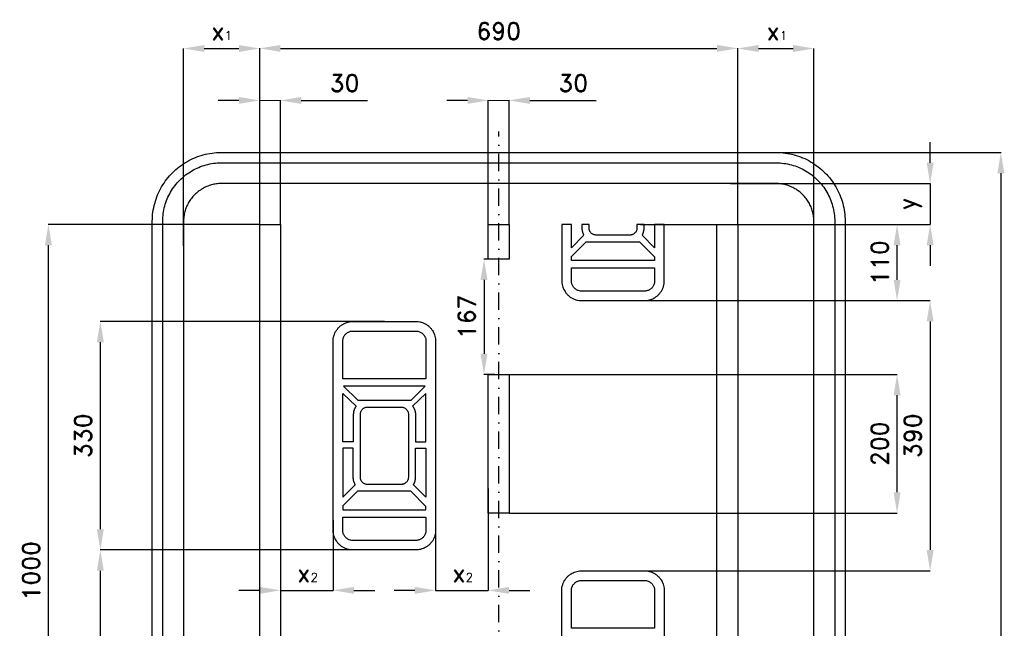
# Model space of a CAD drawing. Header units: millimetres. Extents: x -691 to 730, y -830 to 942.
# Tile 2 of 2: x -691 to 730, y 63 to 942. Entities that reach past the tile are written whole.
import ezdxf

# ---------------------------------------------------------------- set-up
doc = ezdxf.new("R2010")
doc.units = ezdxf.units.MM
doc.header["$LTSCALE"] = 5
doc.linetypes.add('ČERCHOVANÁX2', pattern=[2, 1, -0.5, 0, -0.5])
doc.layers.add('Kóty', color=2, linetype='Continuous')
doc.layers.add('Značka', color=7, linetype='Continuous')
doc.styles.get("Standard").update_dxf_attribs({"font": 'romand.shx', "height": 25})
doc.dimstyles.get("Standard").update_dxf_attribs({"dimtxt": 25, "dimasz": 30, "dimexe": 0.18, "dimexo": 0.0625, "dimgap": 12.5, "dimtad": 1, "dimdec": 0, "dimzin": 0, "dimdsep": 46, "dimtxsty": 'Standard', "dimcen": 0.09, "dimadec": 0, "dimazin": 0, "dimtfac": 1, "dimtdec": 0, "dimtofl": 0, "dimtmove": 0, "dimatfit": 3, "dimfxl": 1, "dimtolj": 1, "dimtzin": 0, "dimarcsym": 0})

# ---------------------------------------------------------------- blocks, each defined once
blk = doc.blocks.new('*D1')
at = {"layer": 'Defpoints', "color": 0, "transparency": 16777216}
for p in [(-315, 825), (-345, 646), (-315, 646)]:
    blk.add_point(p, dxfattribs=at)
at = {"layer": 'Kóty', "color": 0, "lineweight": -2, "transparency": 16777216}
for p, q in [((-375, 825), (-405, 825)), ((-345, 646.1), (-345, 825.2)), ((-315, 646.1), (-315, 825.2)), ((-285, 825), (-189.5, 825))]:
    blk.add_line(p, q, dxfattribs=at)
at = {"layer": 'Kóty', "color": 0, "transparency": 16777216}
for points in [[(-375, 830), (-375, 820), (-345, 825)], [(-285, 830), (-285, 820), (-315, 825)]]:
    blk.add_solid(points, dxfattribs=at)
at = {"layer": 'Kóty', "color": 0, "transparency": 16777216, "insert": (-222.3, 850), "char_height": 25, "attachment_point": 5}
blk.add_mtext('\\A1;30', dxfattribs=at)
blk = doc.blocks.new('*D2')
at = {"layer": 'Defpoints', "color": 0, "transparency": 16777216}
for p in [(-650, 646), (-345, 646), (-345, -354)]:
    blk.add_point(p, dxfattribs=at)
at = {"layer": 'Kóty', "color": 0, "lineweight": -2, "transparency": 16777216}
for p, q in [((-345.0625, 646), (-650.18, 646)), ((-650, -324), (-650, 616)), ((-345.0625, -354), (-650.18, -354))]:
    blk.add_line(p, q, dxfattribs=at)
at = {"layer": 'Kóty', "color": 0, "transparency": 16777216}
for points in [[(-655, 616), (-645, 616), (-650, 646)], [(-655, -324), (-645, -324), (-650, -354)]]:
    blk.add_solid(points, dxfattribs=at)
at = {"layer": 'Kóty', "color": 0, "transparency": 16777216, "insert": (-675, 146), "char_height": 25, "attachment_point": 5, "rotation": 90}
blk.add_mtext('\\A1;1000', dxfattribs=at)
blk = doc.blocks.new('*D3')
at = {"layer": 'Defpoints', "color": 0, "transparency": 16777216}
for p in [(-575, 506), (-165, 506), (-165, 176)]:
    blk.add_point(p, dxfattribs=at)
at = {"layer": 'Kóty', "color": 0, "lineweight": -2, "transparency": 16777216}
for p, q in [((-165.0625, 506), (-575.18, 506)), ((-575, 206), (-575, 476)), ((-165.0625, 176), (-575.18, 176))]:
    blk.add_line(p, q, dxfattribs=at)
at = {"layer": 'Kóty', "color": 0, "transparency": 16777216}
for points in [[(-580, 476), (-570, 476), (-575, 506)], [(-580, 206), (-570, 206), (-575, 176)]]:
    blk.add_solid(points, dxfattribs=at)
at = {"layer": 'Kóty', "color": 0, "transparency": 16777216, "insert": (-600, 341), "char_height": 25, "attachment_point": 5, "rotation": 90}
blk.add_mtext('\\A1;330', dxfattribs=at)
blk = doc.blocks.new('*D5')
at = {"layer": 'Defpoints', "color": 0, "transparency": 16777216}
for p in [(204.7, 646), (575, 646), (194.8, 536)]:
    blk.add_point(p, dxfattribs=at)
at = {"layer": 'Kóty', "color": 0, "lineweight": -2, "transparency": 16777216}
for p, q in [((204.8, 646), (575.2, 646)), ((575, 566), (575, 616)), ((194.9, 536), (575.2, 536))]:
    blk.add_line(p, q, dxfattribs=at)
at = {"layer": 'Kóty', "color": 0, "transparency": 16777216}
for points in [[(570, 616), (580, 616), (575, 646)], [(570, 566), (580, 566), (575, 536)]]:
    blk.add_solid(points, dxfattribs=at)
at = {"layer": 'Kóty', "color": 0, "transparency": 16777216, "insert": (550, 591), "char_height": 25, "attachment_point": 5, "rotation": 90}
blk.add_mtext('\\A1;110', dxfattribs=at)
blk = doc.blocks.new('*D6')
at = {"layer": 'Defpoints', "color": 0, "transparency": 16777216}
for p in [(334.3, 705), (330, 646), (622.7, 646)]:
    blk.add_point(p, dxfattribs=at)
at = {"layer": 'Kóty', "color": 0, "lineweight": -2, "transparency": 16777216}
for p, q in [((622.7, 735), (622.7, 765)), ((334.4, 705), (622.8, 705)), ((330.1, 646), (622.8, 646)), ((622.7, 616), (622.7, 586))]:
    blk.add_line(p, q, dxfattribs=at)
at = {"layer": 'Kóty', "color": 0, "transparency": 16777216}
for points in [[(617.7, 735), (627.7, 735), (622.7, 705)], [(617.7, 616), (627.7, 616), (622.7, 646)]]:
    blk.add_solid(points, dxfattribs=at)
at = {"layer": 'Kóty', "color": 0, "transparency": 16777216, "insert": (593.5, 675.5), "char_height": 25, "attachment_point": 5, "rotation": 90}
blk.add_mtext('\\A1;y', dxfattribs=at)
blk = doc.blocks.new('*D8')
at = {"layer": 'Defpoints', "color": 0, "transparency": 16777216}
for p in [(15, 429.332978), (575, 429.332978), (15, 229.333)]:
    blk.add_point(p, dxfattribs=at)
at = {"layer": 'Kóty', "color": 0, "lineweight": -2, "transparency": 16777216}
for p, q in [((15.0625, 429.332978), (575.18, 429.332978)), ((575, 259.333), (575, 399.332978)), ((15.0625, 229.333), (575.18, 229.333))]:
    blk.add_line(p, q, dxfattribs=at)
at = {"layer": 'Kóty', "color": 0, "transparency": 16777216}
for points in [[(570, 399.332978), (580, 399.332978), (575, 429.332978)], [(570, 259.333), (580, 259.333), (575, 229.333)]]:
    blk.add_solid(points, dxfattribs=at)
at = {"layer": 'Kóty', "color": 0, "transparency": 16777216, "insert": (550, 329.332989), "char_height": 25, "attachment_point": 5, "rotation": 90}
blk.add_mtext('\\A1;200', dxfattribs=at)
blk = doc.blocks.new('*D9')
at = {"layer": 'Defpoints', "color": 0, "transparency": 16777216}
for p in [(15, 825), (-15, 646), (15, 646)]:
    blk.add_point(p, dxfattribs=at)
at = {"layer": 'Kóty', "color": 0, "lineweight": -2, "transparency": 16777216}
for p, q in [((-45, 825), (-75, 825)), ((-15, 646.1), (-15, 825.2)), ((15, 646.1), (15, 825.2)), ((45, 825), (140.5, 825))]:
    blk.add_line(p, q, dxfattribs=at)
at = {"layer": 'Kóty', "color": 0, "transparency": 16777216}
for points in [[(-45, 830), (-45, 820), (-15, 825)], [(45, 830), (45, 820), (15, 825)]]:
    blk.add_solid(points, dxfattribs=at)
at = {"layer": 'Kóty', "color": 0, "transparency": 16777216, "insert": (107.7, 850), "char_height": 25, "attachment_point": 5}
blk.add_mtext('\\A1;30', dxfattribs=at)
blk = doc.blocks.new('*D10')
at = {"layer": 'Defpoints', "color": 0, "transparency": 16777216}
for p in [(-5.3, 596), (-21.2, 429.3), (-5.3, 429.3)]:
    blk.add_point(p, dxfattribs=at)
at = {"layer": 'Kóty', "color": 0, "lineweight": -2, "transparency": 16777216}
for p, q in [((-5.4, 596), (-21.4, 596)), ((-21.2, 566), (-21.2, 459.3)), ((-5.4, 429.3), (-21.4, 429.3))]:
    blk.add_line(p, q, dxfattribs=at)
at = {"layer": 'Kóty', "color": 0, "transparency": 16777216}
for points in [[(-26.2, 566), (-16.2, 566), (-21.2, 596)], [(-26.2, 459.3), (-16.2, 459.3), (-21.2, 429.3)]]:
    blk.add_solid(points, dxfattribs=at)
at = {"layer": 'Kóty', "color": 0, "transparency": 16777216, "insert": (-46.2, 512.7), "char_height": 25, "attachment_point": 5, "rotation": 90}
blk.add_mtext('\\A1;167', dxfattribs=at)
blk = doc.blocks.new('*D12')
at = {"layer": 'Defpoints', "color": 0, "transparency": 16777216}
for p in [(345, 900.18), (-345, 646), (345, 646)]:
    blk.add_point(p, dxfattribs=at)
at = {"layer": 'Kóty', "color": 0, "lineweight": -2, "transparency": 16777216}
for p, q in [((-345, 646.0625), (-345, 900.36)), ((-315, 900.18), (315, 900.18)), ((345, 646.0625), (345, 900.36))]:
    blk.add_line(p, q, dxfattribs=at)
at = {"layer": 'Kóty', "color": 0, "transparency": 16777216}
for points in [[(-315, 905.18), (-315, 895.18), (-345, 900.18)], [(315, 905.18), (315, 895.18), (345, 900.18)]]:
    blk.add_solid(points, dxfattribs=at)
at = {"layer": 'Kóty', "color": 0, "transparency": 16777216, "insert": (0, 925.18), "char_height": 25, "attachment_point": 5}
blk.add_mtext('\\A1;690', dxfattribs=at)
blk = doc.blocks.new('*D13')
at = {"layer": 'Defpoints', "color": 0, "transparency": 16777216}
for p in [(-575, 176), (-199.1, 176), (-199.1, -214)]:
    blk.add_point(p, dxfattribs=at)
at = {"layer": 'Kóty', "color": 0, "lineweight": -2, "transparency": 16777216}
for p, q in [((-199.1, 176), (-575.2, 176)), ((-575, -184), (-575, 146)), ((-199.1, -214), (-575.2, -214))]:
    blk.add_line(p, q, dxfattribs=at)
at = {"layer": 'Kóty', "color": 0, "transparency": 16777216}
for points in [[(-580, 146), (-570, 146), (-575, 176)], [(-580, -184), (-570, -184), (-575, -214)]]:
    blk.add_solid(points, dxfattribs=at)
at = {"layer": 'Kóty', "color": 0, "transparency": 16777216, "insert": (-600, -19), "char_height": 25, "attachment_point": 5, "rotation": 90}
blk.add_mtext('\\A1;390', dxfattribs=at)
blk = doc.blocks.new('*D14')
at = {"layer": 'Defpoints', "color": 0, "transparency": 16777216}
for p in [(194.8, 536), (183.2, 146), (622.7, 146)]:
    blk.add_point(p, dxfattribs=at)
at = {"layer": 'Kóty', "color": 0, "lineweight": -2, "transparency": 16777216}
for p, q in [((194.9, 536), (622.8, 536)), ((622.7, 506), (622.7, 176)), ((183.3, 146), (622.8, 146))]:
    blk.add_line(p, q, dxfattribs=at)
at = {"layer": 'Kóty', "color": 0, "transparency": 16777216}
for points in [[(617.7, 506), (627.7, 506), (622.7, 536)], [(617.7, 176), (627.7, 176), (622.7, 146)]]:
    blk.add_solid(points, dxfattribs=at)
at = {"layer": 'Kóty', "color": 0, "transparency": 16777216, "insert": (597.7, 341), "char_height": 25, "attachment_point": 5, "rotation": 90}
blk.add_mtext('\\A1;390', dxfattribs=at)
blk = doc.blocks.new('*D15')
at = {"layer": 'Defpoints', "color": 0, "transparency": 16777216}
for p in [(345, 750), (364, -750), (724.8, -750)]:
    blk.add_point(p, dxfattribs=at)
at = {"layer": 'Kóty', "color": 0, "lineweight": -2, "transparency": 16777216}
for p, q in [((345.1, 750), (725, 750)), ((724.8, 720), (724.8, -720)), ((364, -750), (725, -750))]:
    blk.add_line(p, q, dxfattribs=at)
at = {"layer": 'Kóty', "color": 0, "transparency": 16777216}
for points in [[(719.8, 720), (729.8, 720), (724.8, 750)], [(719.8, -720), (729.8, -720), (724.8, -750)]]:
    blk.add_solid(points, dxfattribs=at)
at = {"layer": 'Kóty', "color": 0, "transparency": 16777216, "insert": (699.8, 0), "char_height": 25, "attachment_point": 5, "rotation": 90}
blk.add_mtext('\\A1;1500', dxfattribs=at)

msp = doc.modelspace()

# ---------------------------------------------------------------- linework, layer by layer
at = {"layer": 'Kóty'}
for p, q in [((-455, 615.2), (-455, 900.2)), ((-425, 900), (-375, 900)), ((-345, 615.2), (-345, 900.2)), ((345, 646.1), (345, 900.2)), ((375, 900), (425, 900)), ((455, 646.6), (455, 900.2)), ((-15, 264.6), (-15, 117.5)), ((-315, 219), (-315, 117.5)), ((-238.9, 219), (-238.9, 117.5)), ((-91.1, 214.1), (-91.1, 117.5)), ((-345, 117.7), (-375, 117.7)), ((-208.9, 117.7), (-178.9, 117.7)), ((-121.1, 117.7), (-151.1, 117.7)), ((15, 117.7), (45, 117.7))]:
    msp.add_line(p, q, dxfattribs=at)
for points in [[(-345, 825.2), (-315, 825)], [(-15, 825), (15, 825.2)], [(622.7, 705), (622.7, 646)], [(-315, 117.7), (-238.9, 117.7)], [(-91.1, 117.7), (-15, 117.7)]]:
    msp.add_lwpolyline(points, dxfattribs=at)
for points in [[(-425, 905), (-425, 895), (-455, 900)], [(-375, 905), (-375, 895), (-345, 900)], [(375, 905), (375, 895), (345, 900)], [(425, 905), (425, 895), (455, 900)], [(-345, 122.7), (-345, 112.7), (-315, 117.7)], [(-208.9, 122.7), (-208.9, 112.7), (-238.9, 117.7)], [(-121.1, 122.7), (-121.1, 112.7), (-91.1, 117.7)], [(15, 122.7), (15, 112.7), (-15, 117.7)]]:
    msp.add_solid(points, dxfattribs=at)
at = {"layer": 'Značka', "color": 6, "linetype": 'ČERCHOVANÁX2', "ltscale": 5}
msp.add_lwpolyline([(0, -780), (0, 780)], dxfattribs=at)
at = {"layer": 'Značka', "color": 3}
for points in [[(-500, -650), (-500, 650), (-500, 650.4), (-500, 650.8, -0.03218), (-499.1, 663.7, -0.035443), (-496.5, 676.4, -0.036267), (-492.3, 688.7, -0.034421), (-486.5, 700.2, -0.033721), (-479.3, 711, -0.034085), (-470.7, 720.7, -0.034209), (-461, 729.3, -0.034229), (-450.2, 736.5, -0.034044), (-438.7, 742.3, -0.033412), (-426.4, 746.5, -0.034127), (-413.7, 749.1, -0.036745), (-400.8, 750), (-400.4, 750), (-400, 750), (400, 750), (400.4, 750), (400.8, 750, -0.03218), (413.7, 749.1, -0.035443), (426.4, 746.5, -0.036267), (438.7, 742.3, -0.034421), (450.2, 736.5, -0.033721), (461, 729.3, -0.034085), (470.7, 720.7, -0.034209), (479.3, 711, -0.034229), (486.5, 700.2, -0.034044), (492.3, 688.7, -0.033412), (496.5, 676.4, -0.034127), (499.1, 663.7, -0.036745), (500, 650.8), (500, 650.4), (500, 650), (500, -650)], [(-485, -650), (-485, 650), (-485, 650.3), (-485, 650.7, -0.03218), (-484.2, 661.6, -0.035443), (-482, 672.4, -0.036267), (-478.5, 682.9, -0.034421), (-473.5, 692.7, -0.033721), (-467.4, 701.9, -0.034085), (-460.1, 710.1, -0.034209), (-451.9, 717.4, -0.034229), (-442.7, 723.5, -0.034044), (-432.9, 728.4, -0.033412), (-422.4, 732, -0.034127), (-411.6, 734.3, -0.036745), (-400.7, 735), (-400.3, 735), (-400, 735), (400, 735), (400.3, 735), (400.7, 735, -0.03218), (411.6, 734.2, -0.035443), (422.4, 732, -0.036267), (432.9, 728.5, -0.034421), (442.7, 723.5, -0.033721), (451.9, 717.4, -0.034085), (460.1, 710.1, -0.034209), (467.4, 701.9, -0.034229), (473.5, 692.7, -0.034044), (478.4, 682.9, -0.033412), (482, 672.4, -0.034127), (484.3, 661.6, -0.036745), (485, 650.7), (485, 650.3), (485, 650), (485, -650)], [(455, -650), (455, 650), (455, 650.2), (455, 650.4, 0.03218), (454.5, 657.5, 0.035443), (453.1, 664.5, 0.036267), (450.8, 671.3, 0.034421), (447.6, 677.6, 0.033721), (443.6, 683.6, 0.034085), (438.9, 688.9, 0.034209), (433.6, 693.6, 0.034229), (427.6, 697.6, 0.034044), (421.3, 700.7, 0.033412), (414.5, 703.1, 0.034127), (407.5, 704.5, 0.036745), (400.4, 705), (400.2, 705), (400, 705), (-400, 705), (-400.2, 705), (-400.4, 705, 0.03218), (-407.5, 704.5, 0.035443), (-414.5, 703.1, 0.036267), (-421.3, 700.8, 0.034421), (-427.6, 697.6, 0.033721), (-433.6, 693.6, 0.034085), (-438.9, 688.9, 0.034209), (-443.6, 683.6, 0.034229), (-447.6, 677.6, 0.034044), (-450.7, 671.3, 0.033412), (-453.1, 664.5, 0.034127), (-454.5, 657.5, 0.036745), (-455, 650.4), (-455, 650.2), (-455, 650), (-455, -650)], [(199.6, 646), (199.6, 641), (199.6, 640.8), (199.6, 640.5, -0.043012), (199.4, 638.8, -0.045585), (198.9, 637.1, -0.042604), (198.2, 635.7, -0.040519), (197.2, 634.4, -0.039599), (196.1, 633.2, -0.04085), (194.9, 632.3, -0.033095), (193.8, 631.7, -0.031875), (192.6, 631.2, -0.035842), (191.3, 630.8, -0.040277), (189.9, 630.7), (189.6, 630.7), (189.4, 630.7), (140.6, 630.7), (140.4, 630.7), (140.1, 630.7, -0.043732), (138.4, 630.9, -0.045948), (136.8, 631.4, -0.042983), (135.4, 632.1, -0.040581), (134.1, 633, -0.039677), (133, 634.1, -0.040653), (132, 635.4, -0.032962), (131.4, 636.5, -0.03156), (130.9, 637.7, -0.035478), (130.5, 639.1, -0.039615), (130.4, 640.5), (130.4, 640.8), (130.4, 641), (130.4, 646), (120.1, 646), (120.1, 639.9), (120.1, 639.7), (120.1, 639.6, 0.011986), (120.2, 638.6, 0.013049), (120.3, 637.7, 0.012002), (120.4, 636.9, 0.011715), (120.6, 636.1, 0.013922), (120.9, 635.1, 0.013994), (121.2, 634.1, 0.013068), (121.5, 633.2, 0.011821), (121.9, 632.3, 0.011508), (122.3, 631.4, 0.011179), (122.8, 630.5), (122.9, 630.4), (122.9, 630.3), (105, 612.4), (105, 646), (91.1, 646), (91.1, 564.4), (91.1, 563.7, 0.004898), (91.1, 563, 0.036136), (91.6, 559.2, 0.037618), (92.6, 555.5, 0.034583), (93.9, 552.2, 0.03277), (95.7, 549.1, 0.039577), (98.3, 545.6, 0.040308), (101.5, 542.6, 0.040633), (105.1, 540, 0.039393), (109.1, 538.1, 0.043644), (113.7, 536.6, 0.048547), (118.4, 536, 0.005739), (119.1, 536), (119.8, 536), (210.2, 536), (210.9, 536, 0.004781), (211.6, 536, 0.03534), (215.4, 536.5, 0.036842), (219.2, 537.5, 0.033925), (222.5, 538.8, 0.03236), (225.6, 540.5, 0.03925), (229.2, 543.1, 0.040414), (232.2, 546.3, 0.040912), (234.8, 549.8, 0.04007), (236.8, 553.8, 0.044511), (238.3, 558.3, 0.049639), (238.9, 563, 0.005881), (238.9, 563.7), (238.9, 564.4), (238.9, 646), (225, 646), (225, 612.4), (207.1, 630.3), (207.1, 630.4), (207.2, 630.5, 0.011164), (207.7, 631.4, 0.012692), (208.1, 632.3, 0.012835), (208.5, 633.2, 0.012703), (208.8, 634.1, 0.013035), (209.1, 635.1, 0.013142), (209.3, 636.1, 0.010586), (209.5, 636.9, 0.009713), (209.7, 637.7, 0.010658), (209.8, 638.6, 0.011208), (209.8, 639.6), (209.9, 639.7), (209.9, 639.9), (209.9, 646), (199.6, 646)], [(225, 583.5), (225, 564.4), (225, 564.1), (225, 563.7, -0.044082), (224.7, 561.3, -0.046508), (224, 558.9, -0.043372), (222.9, 556.9, -0.04078), (221.6, 555, -0.039668), (220, 553.4, -0.04046), (218.2, 552.1, -0.032667), (216.6, 551.2, -0.031243), (214.8, 550.5, -0.035071), (212.9, 550, -0.03934), (210.9, 549.8), (210.5, 549.8), (210.2, 549.8), (119.8, 549.8), (119.5, 549.8), (119.1, 549.8, -0.04237), (116.6, 550.1, -0.045272), (114.2, 550.8, -0.042464), (112.2, 551.8, -0.040701), (110.3, 553.1, -0.03991), (108.7, 554.7, -0.041225), (107.3, 556.5, -0.03343), (106.4, 558.1, -0.032083), (105.7, 559.8, -0.035999), (105.2, 561.7, -0.040086), (105, 563.7), (105, 564.1), (105, 564.4), (105, 583.5), (225, 583.5)], [(-210.2, 506), (-119.8, 506), (-119.1, 506, -0.004743), (-118.4, 506, -0.043033), (-113.7, 505.4, -0.045318), (-109.1, 503.9, -0.042391), (-105.1, 502, -0.040302), (-101.5, 499.4, -0.03948), (-98.3, 496.4, -0.040834), (-95.7, 492.9, -0.033169), (-93.9, 489.8, -0.032013), (-92.6, 486.5, -0.036066), (-91.6, 482.8, -0.040533), (-91.1, 479, -0.005891), (-91.1, 478.3), (-91.1, 477.6), (-91.1, 204.4), (-91.1, 203.7, -0.004863), (-91.1, 203, -0.044003), (-91.7, 198.3, -0.046211), (-93.2, 193.8, -0.043128), (-95.2, 189.8, -0.040583), (-97.8, 186.3, -0.039562), (-100.8, 183.1, -0.040481), (-104.4, 180.5, -0.032762), (-107.5, 178.8, -0.03141), (-110.8, 177.5, -0.035318), (-114.6, 176.5, -0.039642), (-118.4, 176, -0.005753), (-119.1, 176), (-119.8, 176), (-210.2, 176), (-210.9, 176, -0.004743), (-211.6, 176, -0.043033), (-216.3, 176.6, -0.045318), (-220.9, 178.1, -0.042391), (-224.9, 180, -0.040302), (-228.5, 182.6, -0.03948), (-231.7, 185.6, -0.040834), (-234.3, 189.1, -0.033169), (-236.1, 192.2, -0.032013), (-237.4, 195.5, -0.036066), (-238.4, 199.2, -0.040533), (-238.9, 203, -0.005891), (-238.9, 203.7), (-238.9, 204.4), (-238.9, 477.6), (-238.9, 478.3, -0.004863), (-238.9, 479, -0.044003), (-238.3, 483.7, -0.046211), (-236.8, 488.2, -0.043128), (-234.8, 492.2, -0.040583), (-232.2, 495.7, -0.039562), (-229.2, 498.9, -0.040481), (-225.6, 501.5, -0.032762), (-222.5, 503.2, -0.03141), (-219.2, 504.5, -0.035318), (-215.4, 505.5, -0.039642), (-211.6, 506, -0.005753), (-210.9, 506), (-210.2, 506)], [(-210.2, 492.1), (-119.8, 492.1), (-119.5, 492.1), (-119.1, 492.1, -0.042711), (-116.7, 491.8, -0.045029), (-114.3, 491.1, -0.042207), (-112.2, 490.1, -0.040278), (-110.4, 488.8, -0.039562), (-108.7, 487.2, -0.041009), (-107.3, 485.4, -0.033366), (-106.4, 483.8, -0.032193), (-105.7, 482.1, -0.036264), (-105.2, 480.2, -0.040599), (-105, 478.2), (-105, 477.8), (-105, 477.5), (-105, 423.2), (-225, 423.2), (-225, 477.5), (-225, 477.8), (-225, 478.2, -0.043548), (-224.7, 480.6, -0.046274), (-224, 483, -0.043318), (-223, 485, -0.041), (-221.6, 486.9, -0.040022), (-220, 488.5, -0.040806), (-218.2, 489.8, -0.032981), (-216.6, 490.7, -0.031385), (-214.9, 491.4, -0.035145), (-212.9, 491.9, -0.039005), (-210.9, 492.1), (-210.5, 492.1), (-210.2, 492.1)], [(-225, 402), (-205.9, 383.5), (-206, 383.4), (-206.1, 383.2, 0.013343), (-206.8, 382.3, 0.014881), (-207.4, 381.3, 0.015422), (-207.9, 380.3, 0.015274), (-208.4, 379.2, 0.016106), (-208.8, 378.1, 0.016441), (-209.1, 376.9, 0.013583), (-209.4, 376, 0.012632), (-209.6, 375, 0.014238), (-209.7, 373.8, 0.015292), (-209.8, 372.7), (-209.9, 372.5), (-209.9, 372.3), (-209.9, 332.2), (-225, 332.2), (-225, 402)], [(-105, 402), (-124.2, 383.5), (-124.1, 383.4), (-124, 383.2, -0.0153), (-123.3, 382.3, -0.016507), (-122.7, 381.3, -0.016502), (-122.2, 380.3, -0.015828), (-121.7, 379.2, -0.016143), (-121.3, 378.1, -0.015967), (-120.9, 376.9, -0.012878), (-120.7, 376, -0.011726), (-120.5, 375, -0.012919), (-120.3, 373.8, -0.01358), (-120.2, 372.7), (-120.1, 372.5), (-120.1, 372.3), (-120.1, 332.2), (-105, 332.2), (-105, 402)], [(-189.4, 382.4), (-140.6, 382.4), (-140.4, 382.4), (-140.1, 382.4, -0.044578), (-138.4, 382.2, -0.046464), (-136.8, 381.6, -0.043311), (-135.4, 380.9, -0.0405), (-134.1, 380, -0.039431), (-133, 378.9, -0.040236), (-132, 377.6, -0.032565), (-131.4, 376.4, -0.031211), (-130.9, 375.2, -0.03513), (-130.5, 373.9, -0.039504), (-130.4, 372.5), (-130.4, 372.2), (-130.4, 372), (-130.4, 281), (-130.4, 280.8), (-130.4, 280.5, -0.043012), (-130.6, 278.8, -0.045585), (-131.1, 277.1, -0.042604), (-131.8, 275.7, -0.040519), (-132.8, 274.4, -0.039599), (-133.9, 273.2, -0.04085), (-135.1, 272.3, -0.033095), (-136.2, 271.7, -0.031875), (-137.4, 271.2, -0.035842), (-138.7, 270.8, -0.040277), (-140.1, 270.7), (-140.4, 270.7), (-140.6, 270.7), (-189.4, 270.7), (-189.6, 270.7), (-189.9, 270.7, -0.043732), (-191.6, 270.9, -0.045948), (-193.2, 271.4, -0.042983), (-194.6, 272.1, -0.040581), (-195.9, 273, -0.039677), (-197, 274.1, -0.040653), (-198, 275.4, -0.032962), (-198.6, 276.5, -0.03156), (-199.1, 277.7, -0.035478), (-199.5, 279.1, -0.039615), (-199.6, 280.5), (-199.6, 280.8), (-199.6, 281), (-199.6, 372), (-199.6, 372.2), (-199.6, 372.5, -0.042872), (-199.4, 374.2, -0.045057), (-198.9, 375.8, -0.042111), (-198.2, 377.3, -0.040085), (-197.2, 378.6, -0.039282), (-196.1, 379.8, -0.040815), (-194.9, 380.7, -0.033188), (-193.8, 381.4, -0.032197), (-192.6, 381.9, -0.036341), (-191.3, 382.2, -0.041072), (-189.9, 382.4), (-189.6, 382.4), (-189.4, 382.4)], [(-225, 252.4), (-207.1, 270.3), (-207.1, 270.4), (-207.2, 270.5, -0.010003), (-207.7, 271.4, -0.011951), (-208.1, 272.3, -0.012581), (-208.5, 273.2, -0.012946), (-208.8, 274.1, -0.013755), (-209.1, 275.1, -0.01436), (-209.4, 276.1, -0.011853), (-209.6, 276.9, -0.01112), (-209.7, 277.7, -0.012487), (-209.8, 278.6, -0.013426), (-209.9, 279.6), (-209.9, 279.7), (-209.9, 279.9), (-209.9, 323.2), (-225, 323.2), (-225, 252.4)], [(-105, 252.4), (-122.9, 270.3), (-122.9, 270.4), (-122.8, 270.5, 0.011164), (-122.3, 271.4, 0.012692), (-121.9, 272.3, 0.012835), (-121.5, 273.2, 0.012703), (-121.2, 274.1, 0.013035), (-120.9, 275.1, 0.013142), (-120.7, 276.1, 0.010586), (-120.5, 276.9, 0.009713), (-120.3, 277.7, 0.010658), (-120.2, 278.6, 0.011208), (-120.2, 279.6), (-120.1, 279.7), (-120.1, 279.9), (-120.1, 323.2), (-105, 323.2), (-105, 252.4)], [(-105, 223.5), (-105, 204.4), (-105, 204.1), (-105, 203.7, -0.044082), (-105.3, 201.3, -0.046508), (-106, 198.9, -0.043372), (-107.1, 196.9, -0.04078), (-108.4, 195, -0.039668), (-110, 193.4, -0.04046), (-111.8, 192.1, -0.032667), (-113.4, 191.2, -0.031243), (-115.2, 190.5, -0.035071), (-117.1, 190, -0.03934), (-119.1, 189.8), (-119.5, 189.8), (-119.8, 189.8), (-210.2, 189.8), (-210.5, 189.8), (-210.9, 189.8, -0.04237), (-213.4, 190.1, -0.045272), (-215.8, 190.8, -0.042464), (-217.8, 191.8, -0.040701), (-219.7, 193.1, -0.03991), (-221.3, 194.7, -0.041225), (-222.7, 196.5, -0.03343), (-223.6, 198.1, -0.032083), (-224.3, 199.8, -0.035999), (-224.8, 201.7, -0.040086), (-225, 203.7), (-225, 204.1), (-225, 204.4), (-225, 223.5), (-105, 223.5)], [(91.1, -155.6), (91.1, 117.6), (91.1, 118.3, -0.004863), (91.1, 119, -0.044003), (91.7, 123.7, -0.046211), (93.2, 128.2, -0.043128), (95.2, 132.2, -0.040583), (97.8, 135.7, -0.039562), (100.8, 138.9, -0.040481), (104.4, 141.5, -0.032762), (107.5, 143.2, -0.03141), (110.8, 144.5, -0.035318), (114.6, 145.5, -0.039642), (118.4, 146, -0.005753), (119.1, 146), (119.8, 146)], [(119.8, 146), (210.2, 146), (210.9, 146, -0.004743), (211.6, 146, -0.043033), (216.3, 145.4, -0.045318), (220.9, 143.9, -0.042391), (224.9, 142, -0.040302), (228.5, 139.4, -0.03948), (231.7, 136.4, -0.040834), (234.3, 132.9, -0.033169), (236.1, 129.8, -0.032013), (237.4, 126.5, -0.036066), (238.4, 122.8, -0.040533), (238.9, 119, -0.005891), (238.9, 118.3), (238.9, 117.6), (238.9, -155.6)], [(119.8, 132.1), (210.2, 132.1), (210.5, 132.1), (210.9, 132.1, -0.042711), (213.3, 131.8, -0.045029), (215.7, 131.1, -0.042207), (217.8, 130.1, -0.040278), (219.6, 128.8, -0.039562), (221.3, 127.2, -0.041009), (222.7, 125.4, -0.033366), (223.6, 123.8, -0.032193), (224.3, 122.1, -0.036264), (224.8, 120.2, -0.040599), (225, 118.2), (225, 117.8), (225, 117.5), (225, 63.2), (105, 63.2), (105, 117.5), (105, 117.8), (105, 118.2, -0.043548), (105.3, 120.6, -0.046274), (106, 123, -0.043318), (107, 125, -0.041), (108.4, 126.9, -0.040022), (110, 128.5, -0.040806), (111.8, 129.8, -0.032981), (113.4, 130.7, -0.031385), (115.1, 131.4, -0.035145), (117.1, 131.9, -0.039005), (119.1, 132.1), (119.5, 132.1), (119.8, 132.1)]]:
    msp.add_lwpolyline(points, format="xyb", dxfattribs=at)
for points in [[(-345, -354), (-345, 646), (-315, 646), (-315, -354), (-345, -354)], [(-15, 596), (-15, 646), (15, 646), (15, 596), (-15, 596)], [(315, -354), (315, 646), (345, 646), (345, -354), (315, -354)], [(126.1, 620.8), (203.2, 620.8), (225, 599), (225, 594.1), (105, 594.1), (105, 599.6), (126.1, 620.8)], [(-15, 229.3), (-15, 429.3), (15, 429.3), (15, 229.3), (-15, 229.3)], [(-126.5, 392.1), (-106.2, 412.7), (-223.8, 412.7), (-203.3, 392.1), (-126.5, 392.1)], [(-203.9, 260.8), (-225, 239.6), (-225, 234.1), (-105, 234.1), (-105, 239), (-126.8, 260.8), (-203.9, 260.8)]]:
    msp.add_lwpolyline(points, dxfattribs=at)

# ---------------------------------------------------------------- texts
at = {"layer": 'Kóty', "char_height": 25, "attachment_point": 1}
for s, insert in [('x{\\H0.5x;1}', (-414.8, 937.5)), ('x{\\H0.5x;1}', (386.5, 937.5)), ('x{\\H0.5x;2}', (-290.9, 155.1)), ('x{\\H0.5x;2}', (-67, 155.2))]:
    msp.add_mtext_dynamic_manual_height_columns(s, width=46.105, gutter_width=200, heights=[0], dxfattribs=dict(at, insert=insert))

# ---------------------------------------------------------------- dimensions: what is measured, and where the dimension line sits
at = {"layer": 'Kóty'}
for base, p1, p2, picture, middle in [((345, 900.2), (-345, 646), (345, 646), '*D12', (0, 925.2)), ((-315, 825), (-345, 646), (-315, 646), '*D1', (-222.3, 850)), ((15, 825), (-15, 646), (15, 646), '*D9', (107.7, 850))]:
    dim = msp.add_linear_dim(base=base, p1=p1, p2=p2, dimstyle='Standard', dxfattribs=at)
    dim.commit()
    dim.dimension.update_dxf_attribs({"geometry": picture, "text_midpoint": middle})
dim = msp.add_linear_dim(base=(622.7, 646), p1=(334.3, 705), p2=(330, 646), angle=90, text='y', dimstyle='Standard', dxfattribs=at)
dim.commit()
dim.dimension.update_dxf_attribs({"geometry": '*D6', "text_midpoint": (593.5, 675.5)})
for base, p1, p2, picture, middle in [((724.8, -750), (345, 750), (364, -750), '*D15', (699.8, 0)), ((-650, 646), (-345, -354), (-345, 646), '*D2', (-675, 146)), ((575, 646), (194.8, 536), (204.7, 646), '*D5', (550, 591)), ((-21.2, 429.3), (-5.3, 596), (-5.3, 429.3), '*D10', (-46.2, 512.7)), ((622.7, 146), (194.8, 536), (183.2, 146), '*D14', (597.7, 341)), ((-575, 506), (-165, 176), (-165, 506), '*D3', (-600, 341)), ((575, 429.3), (15, 229.3), (15, 429.3), '*D8', (550, 329.3)), ((-575, 176), (-199.1, -214), (-199.1, 176), '*D13', (-600, -19))]:
    dim = msp.add_linear_dim(base=base, p1=p1, p2=p2, angle=90, dimstyle='Standard', dxfattribs=at)
    dim.commit()
    dim.dimension.update_dxf_attribs({"geometry": picture, "text_midpoint": middle})

doc.saveas('drawing.dxf')
